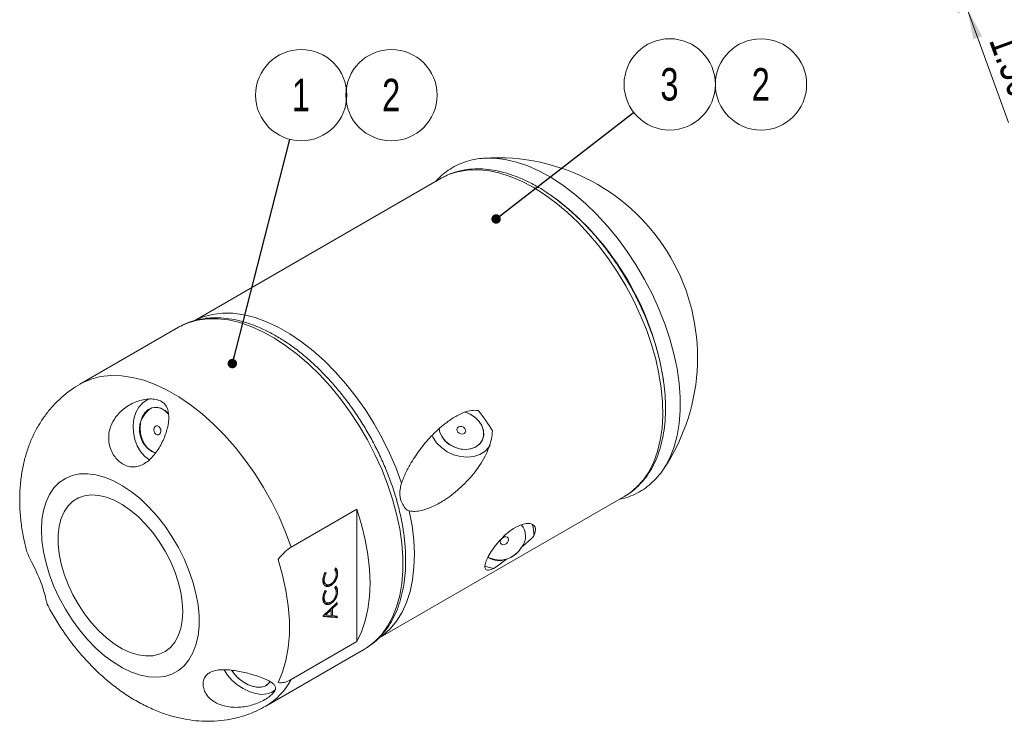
# Model space of a CAD drawing. Header units: millimetres. Extents: x 15 to 589, y 5 to 415.
# Tile 6 of 15: x 307 to 413, y 78 to 153. Entities that reach past the tile are written whole.
import ezdxf

# ---------------------------------------------------------------- set-up
doc = ezdxf.new("R2010")
doc.units = ezdxf.units.MM
doc.styles.add('SLDTEXTSTYLE0', font='TXT', dxfattribs={"width": 0.75})
doc.dimstyles.new('SLDDIMSTYLE1', dxfattribs={"dimtxt": 3.5, "dimasz": 3.302, "dimexe": 0, "dimexo": 0.0625, "dimgap": 0.875, "dimtad": 1, "dimdec": 4, "dimlfac": 0.5, "dimzin": 12, "dimdsep": 46, "dimtxsty": 'SLDTEXTSTYLE0', "dimsah": 1, "dimcen": 0.09, "dimazin": 3, "dimtfac": 1, "dimtofl": 0, "dimtmove": 0, "dimatfit": 3, "dimfxl": 0, "dimfrac": 2, "dimtolj": 1, "dimtzin": 12, "dimarcsym": 0})
doc.dimstyles.new('SLDDIMSTYLE12', dxfattribs={"dimtxt": 0.18, "dimasz": 1.016, "dimexe": 0, "dimexo": 0.0625, "dimgap": 0, "dimtad": 0, "dimtih": 1, "dimtoh": 1, "dimdec": 0, "dimrnd": 1e-09, "dimzin": 0, "dimdsep": 46, "dimtxsty": 'Standard', "dimblk1": 'DOT', "dimblk2": 'DOT', "dimsah": 1, "dimcen": 0.09, "dimadec": 0, "dimazin": 0, "dimtfac": 1.016, "dimtdec": 0, "dimtofl": 0, "dimtmove": 0, "dimatfit": 3, "dimldrblk": 'DOT', "dimfxl": 0, "dimfrac": 2, "dimtolj": 1, "dimtzin": 0, "dimarcsym": 0})
doc.dimstyles.new('SLDDIMSTYLE19', dxfattribs={"dimtxt": 3.5, "dimasz": 3.302, "dimexe": 0, "dimexo": 0.0625, "dimgap": 0.875, "dimtad": 1, "dimlfac": 0.5, "dimrnd": 1e-09, "dimzin": 4, "dimdsep": 46, "dimtxsty": 'SLDTEXTSTYLE0', "dimsah": 1, "dimcen": 0.09, "dimadec": 0, "dimazin": 1, "dimtfac": 1, "dimtmove": 0, "dimatfit": 0, "dimfxl": 0, "dimfrac": 2, "dimtolj": 1, "dimtzin": 12, "dimarcsym": 0})

# ---------------------------------------------------------------- blocks, each defined once
blk = doc.blocks.new('_D_59')
at = {"color": 7, "linetype": 'Continuous', "lineweight": 0}
for p, q in [((407.52, 157.38), (405.35, 163.35)), ((423.25, 163.11), (406.58, 157.04)), ((430.86, 162.68), (407.61, 154.22)), ((408.55, 154.56), (407.52, 157.38)), ((408.55, 154.56), (413, 142.32))]:
    blk.add_line(p, q, dxfattribs=at)
for points in [[(407.52, 157.38), (406.87, 160.66), (405.91, 160.31)], [(408.55, 154.56), (409.2, 151.29), (410.15, 151.63)]]:
    blk.add_solid(points, dxfattribs=at)
at = {"color": 7, "linetype": 'Continuous', "lineweight": 0, "insert": (414.15, 152.37), "char_height": 3.5, "attachment_point": 1, "rotation": 290, "style": 'SLDTEXTSTYLE0'}
blk.add_mtext('1.50', dxfattribs=at)
blk = doc.blocks.new('_D_61')
at = {"color": 7, "linetype": 'Continuous', "lineweight": 0}
for p, q in [((467.37, 199.14), (484.15, 199.14)), ((431.8, 163.03), (441.06, 137.59))]:
    blk.add_line(p, q, dxfattribs=at)
blk.add_arc((418.65, 199.14), 64.5, 290, 0, dxfattribs=at)
for points in [[(483.15, 199.14), (482.56, 195.85), (483.58, 195.83)], [(440.71, 138.53), (443.97, 139.26), (443.6, 140.21)]]:
    blk.add_solid(points, dxfattribs=at)
at = {"color": 7, "linetype": 'Continuous', "lineweight": 0, "insert": (473.29, 174.12), "char_height": 3.5, "attachment_point": 1, "rotation": 68.7486, "style": 'SLDTEXTSTYLE0'}
blk.add_mtext('70°', dxfattribs=at)
blk = doc.blocks.new('SW_NOTE_14')
at = {"color": 0, "linetype": 'Continuous', "lineweight": 0}
blk.add_circle((3.88, 3.01), 4.91, dxfattribs=at)
at = {"color": 0, "linetype": 'Continuous', "lineweight": 0, "insert": (3.85, 4.77), "char_height": 3.5, "attachment_point": 2, "style": 'SLDTEXTSTYLE0'}
blk.add_mtext('3', dxfattribs=at)
blk = doc.blocks.new('_DOT')
at = {"color": 0, "linetype": 'ByBlock', "lineweight": -2}
blk.add_line((-0.5, 0), (-1, 0), dxfattribs=at)
at = {"color": 0, "linetype": 'ByBlock', "const_width": 0.5}
blk.add_lwpolyline([(-0.25, 0, 1), (0.25, 0, 1)], format="xyb", close=True, dxfattribs=at)
blk = doc.blocks.new('SW_NOTE_15')
at = {"color": 0, "linetype": 'Continuous', "lineweight": 0}
blk.add_circle((1.22, 4.76), 4.91, dxfattribs=at)
at = {"color": 0, "linetype": 'Continuous', "lineweight": 0, "insert": (1.19, 6.52), "char_height": 3.5, "attachment_point": 2, "style": 'SLDTEXTSTYLE0'}
blk.add_mtext('1', dxfattribs=at)
blk = doc.blocks.new('SW_NOTE_16')
at = {"color": 0, "linetype": 'Continuous', "lineweight": 0}
blk.add_circle((1.29, 2.75), 4.91, dxfattribs=at)
at = {"color": 0, "linetype": 'Continuous', "lineweight": 0, "insert": (1.26, 4.51), "char_height": 3.5, "attachment_point": 2, "style": 'SLDTEXTSTYLE0'}
blk.add_mtext('2', dxfattribs=at)
blk = doc.blocks.new('SW_NOTE_17')
at = {"color": 0, "linetype": 'Continuous', "lineweight": 0}
blk.add_circle((1.29, 2.75), 4.91, dxfattribs=at)
at = {"color": 0, "linetype": 'Continuous', "lineweight": 0, "insert": (1.26, 4.51), "char_height": 3.5, "attachment_point": 2, "style": 'SLDTEXTSTYLE0'}
blk.add_mtext('2', dxfattribs=at)

msp = doc.modelspace()

# ---------------------------------------------------------------- linework, layer by layer
at = {"color": 7, "linetype": 'Continuous', "lineweight": 15}
for p, q in [((356.8911663, 138.510497), (356.5679026, 138.4948407)), ((351.9454832, 136.3393982), (325.4308969, 121.0328533)), ((352.1571105, 136.4564412), (351.9454832, 136.3393982)), ((323.6776453, 120.30939), (313.0710438, 114.1863293)), ((320.7955427, 106.9418428), (321.2288858, 106.7652747)), ((345.1572301, 86.8111886), (371.6938777, 102.1304692)), ((342.8692193, 100.7181576), (335.7981523, 96.6361175)), ((342.8692193, 100.7181576), (342.8692193, 86.4812824)), ((340.4792592, 94.2424169), (340.5976892, 94.4066888)), ((339.45267, 93.9229494), (339.5773964, 93.8910856)), ((340.6448555, 93.9040605), (340.7862766, 93.8224198)), ((339.2057119, 93.2079412), (339.347133, 93.1263005)), ((339.4069585, 92.7267284), (339.5837355, 92.6246772)), ((339.9318797, 92.6123697), (340.0733008, 92.530729)), ((340.4792592, 92.2924895), (340.5976892, 92.4567615)), ((340.4889484, 93.2324027), (340.6303695, 93.1507621)), ((339.2057119, 91.2580139), (339.347133, 91.1763732)), ((339.45267, 91.9730221), (339.5773964, 91.9411582)), ((340.4889484, 91.2824753), (340.6303695, 91.2008346)), ((340.6448555, 91.9541331), (340.7862766, 91.8724924)), ((339.2511903, 89.2399576), (340.7478993, 90.6877212)), ((339.4069585, 90.776801), (339.5837355, 90.6747497)), ((339.9318797, 90.6624422), (340.0733008, 90.5808016)), ((340.1075754, 90.0683367), (340.1075754, 89.9163408)), ((340.1436452, 90.1032267), (340.2489965, 90.0424086)), ((340.7478993, 90.5253426), (340.2489965, 90.0424086)), ((340.6427719, 90.5860314), (340.7478993, 90.5253426)), ((340.7478993, 90.6877212), (340.7478993, 90.5253426)), ((339.2511903, 89.2001421), (339.2511903, 89.2399576)), ((340.7478993, 89.0590886), (339.2511903, 89.2001421)), ((340.6064782, 89.1407293), (339.2780359, 89.2659248)), ((339.4266674, 89.4096962), (339.5321227, 89.3488181)), ((340.1146765, 89.9122414), (339.5321227, 89.3488181)), ((339.5321227, 89.3488181), (340.1146765, 89.2942335)), ((340.0091698, 89.9731491), (340.1146765, 89.9122414)), ((340.1146765, 89.2942335), (340.1146765, 89.9122414)), ((340.1146771, 89.3592979), (340.2489965, 89.281757)), ((340.2489965, 90.0424086), (340.2489965, 89.281757)), ((340.2489965, 89.281757), (340.7478993, 89.2349698)), ((340.6064782, 89.2482321), (340.6064782, 89.1407293)), ((340.6064782, 89.1407293), (340.7478993, 89.0590886)), ((340.7478993, 89.2349698), (340.7478993, 89.0590886)), ((335.7981523, 82.3992423), (342.8692193, 86.4812824)), ((333.0694178, 79.5443758), (343.6760193, 85.6674365)), ((343.7895386, 85.734474), (343.6760193, 85.6674365))]:
    msp.add_line(p, q, dxfattribs=at)
at = {"color": 1, "linetype": 'Continuous', "lineweight": 15, "flags": 128}
for points in [[(376.1084434, 105.4283119), (376.5805513, 106.329228), (377.0123023, 107.4408797), (377.3382081, 108.6523729), (377.5557174, 109.9542263), (377.6631273, 111.3362517), (377.6595975, 112.7876325), (377.5451557, 114.2970097), (377.3206987, 115.8525696), (376.9879809, 117.4421393), (376.5496063, 119.053278), (376.0090084, 120.6733752), (375.3704165, 122.2897522), (374.6388275, 123.889759), (373.8199689, 125.4608727), (372.9202483, 126.9907978), (371.9467075, 128.4675596), (370.9069658, 129.8796021), (369.8091602, 131.2158734), (368.6618832, 132.4659137), (367.4741135, 133.6199418), (366.255147, 134.6689259), (365.0145237, 135.6046544), (363.7619531, 136.4198051), (362.5072384, 137.1079993), (361.2601995, 137.6638494), (360.0305958, 138.0830067), (358.8280514, 138.3621891), (357.6619769, 138.4992126), (356.8911663, 138.510497)], [(361.8196805, 135.3616155), (360.5854206, 136.0110308), (359.3608205, 136.5291514), (358.1554644, 136.9119213), (356.9787857, 137.1563449), (355.8399936, 137.2605097), (354.7480004, 137.2235993), (353.7113525, 137.0459043), (352.738164, 136.7288129), (352.1571105, 136.4564412)], [(371.6938777, 102.1304692), (372.2254852, 102.4723342), (373.0079368, 103.1247186), (373.7028251, 103.9031876), (374.3047123, 104.801648), (374.8088874, 105.8130684), (375.2114043, 106.929533), (375.5091125, 108.1423042), (375.6996821, 109.4418906), (375.7816222, 110.8181205), (375.75429, 112.2602241), (375.6179028, 113.7569129), (375.3735235, 115.2964758), (375.0230685, 116.8668619), (374.5692786, 118.4557818), (374.0157061, 120.0507993), (373.3666829, 121.6394313), (372.6272888, 123.2092455), (371.8033107, 124.7479546), (370.9011969, 126.2435172), (369.9280084, 127.6842281), (368.8913606, 129.0588113), (367.7993673, 130.3565102), (366.6605753, 131.5671667), (365.4838965, 132.6813075), (364.2785405, 133.6902121), (363.0539404, 134.5859846), (361.8196805, 135.3616155)], [(323.9061148, 120.4353901), (324.7202813, 120.7971252), (325.7225985, 121.0831331), (326.787168, 121.2275244), (327.9056584, 121.2291715), (329.0693164, 121.0880586), (330.2690344, 120.8052911), (331.495423, 120.3830833), (332.7388841, 119.8247389), (333.9896859, 119.1346271), (335.2380392, 118.3181483), (336.474174, 117.3816938), (337.6884158, 116.3325931), (338.8712611, 115.1790564), (340.0134536, 113.930111), (341.1060533, 112.5955308), (342.1405089, 111.1857643), (343.1087247, 109.7118408), (344.0031237, 108.1852974), (344.8167053, 106.6180818), (345.5431023, 105.0224585), (346.17663, 103.4109161), (346.7123283, 101.7960682), (347.1460076, 100.1905509), (347.4742722, 98.6069306), (347.6945527, 97.0576021), (347.8051263, 95.5546894), (347.8051263, 94.1099561), (347.6945527, 92.7347089), (347.4742722, 91.4397108), (347.1460076, 90.2350969), (346.7123283, 89.1302949), (346.17663, 88.1339512), (345.5431023, 87.2538643), (344.8167053, 86.4969211), (344.0031237, 85.8690469), (343.7895386, 85.734474)], [(347.675642, 103.5316137), (347.0794959, 105.1555848), (346.3859998, 106.768587), (345.6007849, 108.3575222), (344.7302273, 109.9094882), (343.7813963, 111.4118822), (342.7619971, 112.8525048), (341.6803074, 114.219657), (340.5451104, 115.5022373), (339.3656249, 116.6898302), (338.1514282, 117.7727941), (336.9123803, 118.7423328), (335.6585426, 119.5905727), (334.4000967, 120.3106292), (333.1472614, 120.8966515), (331.9102103, 121.3438848), (330.6989889, 121.6486924), (329.5234323, 121.8086044), (328.3930861, 121.8223186), (327.3171297, 121.6897253), (326.3043001, 121.4119001), (325.7436542, 121.1825629)], [(313.0717577, 114.1867423), (313.3126256, 114.3192117), (314.2675408, 114.7285828), (315.2930494, 114.9947), (316.3809267, 115.1154289), (317.5224491, 115.0898012), (318.7084614, 114.9180221), (319.9294533, 114.6014706), (321.1756324, 114.1426849), (322.4370053, 113.5453429), (323.7034564, 112.8142363), (324.9648293, 111.9552281), (326.2110084, 110.975206), (327.4320003, 109.8820302), (328.6180126, 108.6844687), (329.759535, 107.3921228), (330.8474123, 106.0153574), (331.8729208, 104.5652132), (332.8278361, 103.0533205), (333.7044997, 101.4918036), (334.4958832, 99.8931848), (335.1956381, 98.2702843), (335.7981523, 96.6361175)], [(345.0836134, 86.7703478), (345.6817523, 87.178901), (346.4582342, 87.8742674), (347.1424106, 88.6989943), (347.7287259, 89.646386), (348.2124203, 90.7087486), (348.5895635, 91.8774562), (348.8570959, 93.1430166), (349.0128416, 94.4951556), (349.055539, 95.9228914), (348.9848403, 97.414631), (348.8013185, 98.9582616), (348.5064657, 100.5412473)]]:
    msp.add_lwpolyline(points, dxfattribs=at)
at = {"color": 7, "linetype": 'Continuous', "lineweight": 15, "flags": 128}
for points in [[(323.6776453, 120.30939), (323.7880615, 120.3717404), (323.9061148, 120.4353901)], [(320.6390539, 112.6193475), (320.3127089, 112.4960955), (319.8267493, 112.1729671), (319.4143602, 111.7112517), (319.0948247, 111.1325409), (318.8830842, 110.4638936), (318.7890387, 109.7365732), (318.8170863, 108.9845905), (318.9659151, 108.2431065), (319.2285663, 107.5467916), (319.5927587, 106.9282061), (320.0414627, 106.4162741), (320.5536978, 106.0349316)], [(322.5681093, 110.996346), (322.2215588, 111.3306178), (321.7784389, 111.5864254), (321.31155, 111.6928584), (320.8502286, 111.6432291), (320.4234606, 111.4406555), (320.0580624, 111.0978674), (319.7769925, 110.6364013), (319.597912, 110.0852547), (319.5320727, 109.4790568), (319.583612, 108.8558977), (319.7492915, 108.2549336), (320.0187008, 107.7139249), (320.3749117, 107.266864), (320.7955427, 106.9418428), (320.7955427, 106.9418428)], [(351.7068715, 109.3881882), (351.7698639, 109.081286), (351.9926949, 108.5710526), (352.3484901, 108.1020453), (352.8148904, 107.7037303), (353.3625946, 107.4011392), (353.9571859, 107.2132833), (354.5613056, 107.151966), (355.1369921, 107.22104), (355.648074, 107.4161656), (356.0624394, 107.7250817), (356.3540508, 108.1283789), (356.5045849, 108.6007161), (356.5045849, 109.1124141), (356.3540508, 109.631322), (356.0624394, 110.1248353), (355.648074, 110.5619428), (355.1369921, 110.9151809), (354.5613056, 111.1623541), (354.4595744, 111.1925978)], [(351.7085666, 109.3745467), (351.7986937, 108.9899304), (352.0461819, 108.4846733), (352.4232737, 108.0260693), (352.9062733, 107.6429336), (353.464833, 107.3593395), (354.0638569, 107.1931082), (354.6657047, 107.154682), (355.232564, 107.2464784), (355.7288089, 107.4627262), (356.1232665, 107.7898405), (356.3911493, 108.2072657), (356.5156234, 108.6887745), (356.4888667, 109.204111), (356.3125665, 109.7208966), (355.9977927, 110.2066565), (355.5643282, 110.6308721), (355.0394116, 110.9668869), (354.4652398, 111.191012)], [(321.2811458, 109.693213), (321.4257523, 109.699887), (321.5664616, 109.6318446), (321.6818522, 109.4994474), (321.7543565, 109.3228502), (321.7729373, 109.1289392), (321.7347651, 108.9472355), (321.6456513, 108.8054009), (321.5191629, 108.7250291), (321.3745565, 108.7183566), (321.2338475, 108.7863977), (321.1184569, 108.9187949), (321.0459522, 109.0953919), (321.0273718, 109.2893031), (321.065544, 109.4710083), (321.1546578, 109.6128429), (321.2811458, 109.693213)], [(353.6467908, 109.1797089), (353.6281296, 109.3411118), (353.6826466, 109.4851646), (353.802046, 109.5899389), (353.9681467, 109.6394811), (354.155664, 109.6262511), (354.3360485, 109.5522618), (354.4818358, 109.4287762), (354.5708368, 109.2745961), (354.5894979, 109.1131933), (354.5349803, 108.9691409), (354.4155809, 108.864367), (354.2494802, 108.8148243), (354.0619636, 108.8280543), (353.8815791, 108.9020436), (353.7357892, 109.0255277), (353.6467908, 109.1797089)], [(357.215913, 107.6201824), (357.075327, 107.3975694), (356.6497189, 106.9489369), (356.1014964, 106.6102388), (355.4571185, 106.3978196), (354.7476797, 106.32193), (354.0074118, 106.386231), (353.2720368, 106.5876207), (352.5770393, 106.9163791), (351.95596, 107.356646), (351.4387635, 107.8871718), (351.0504126, 108.4823597), (350.9442117, 108.7112031)], [(375.8720298, 105.0554888), (376.0463321, 105.3261189), (376.1084434, 105.4283119)], [(308.9280949, 98.4981687), (308.983404, 99.583183), (309.1486111, 100.5901937), (309.421562, 101.5060727), (309.7986979, 102.3188806), (310.2751035, 103.0180207), (310.8445667, 103.5943792), (311.4996651, 104.0404415), (312.2318572, 104.3503935), (313.0315986, 104.5201934), (313.8884632, 104.5476288), (314.7912801, 104.4323415), (315.7282803, 104.1758344), (316.6872483, 103.7814513), (317.6556824, 103.2543332), (318.6209578, 102.6013531), (319.5704904, 101.8310228), (320.4919016, 100.9533856), (321.3731797, 99.9798814), (322.2028358, 98.9232014), (322.9700537, 97.7971227), (323.664832, 96.6163241), (324.2781134, 95.3961995), (324.8019019, 94.1526549), (325.2293697, 92.901902), (325.5549443, 91.6602463), (325.7743805, 90.4438749), (325.8848191, 89.2686443), (325.8848191, 88.149876), (325.7743805, 87.102155), (325.5549443, 86.1391393), (325.2293697, 85.2733839), (324.8019019, 84.5161749), (324.2781134, 83.8773837), (323.664832, 83.3653388), (322.9700537, 82.986714), (322.2028358, 82.7464462), (321.3731797, 82.6476667), (320.4919016, 82.6916647), (319.5704904, 82.8778662), (318.6209578, 83.2038429), (317.6556824, 83.665346), (316.6872483, 84.2563582), (315.7282803, 84.969176), (314.7912801, 85.7945063), (313.8884632, 86.7215892), (313.0315986, 87.7383394), (312.2318572, 88.831501), (311.4996651, 89.9868241), (310.8445667, 91.1892469), (310.2751035, 92.4230935), (309.7986979, 93.6722799), (309.421562, 94.9205196), (309.1486111, 96.151541), (308.983404, 97.3492957), (308.9280949, 98.4981687)], [(324.1308905, 89.7217816), (324.07574, 90.74558), (323.9111935, 91.8162434), (323.6399528, 92.9161916), (323.2664725, 94.027363), (322.7968838, 95.1315132), (322.2388984, 96.2105109), (321.6016779, 97.2466394), (320.8956859, 98.2228854), (320.1325143, 99.1232195), (319.3246944, 99.9328582), (318.4854909, 100.6385068), (317.6286832, 101.2285778), (316.7683402, 101.6933844), (315.9185888, 102.0252923), (315.0933816, 102.2188535), (314.3062688, 102.2708877), (313.5701744, 102.1805424), (312.8971854, 101.9492996), (312.2983521, 101.5809576), (311.7835076, 101.0815633), (311.3611047, 100.4593178), (311.0380807, 99.7244376), (310.8197383, 98.88899), (310.7096639, 97.9666923), (310.7096639, 96.9726892), (310.8197383, 95.9233024), (311.0380807, 94.835762), (311.3611047, 93.7279262), (311.7835076, 92.6179847), (312.2983521, 91.5241636), (312.8971854, 90.4644233), (313.5701744, 89.456164), (314.3062688, 88.5159422), (315.0933816, 87.6591953), (315.9185888, 86.8999926), (316.7683402, 86.2507983), (317.6286832, 85.722274), (318.4854909, 85.323096), (319.3246944, 85.0598208), (320.1325143, 84.9367705), (320.8956859, 84.9559654), (321.6016779, 85.1170905), (322.2388984, 85.4174998), (322.7968838, 85.8522613), (323.2664725, 86.4142359), (323.6399528, 87.0941961), (323.9111935, 87.8809765), (324.07574, 88.7616585), (324.1308905, 89.7217816)], [(342.8692193, 86.4812824), (343.3727807, 87.5435415), (343.7687503, 88.7147938), (344.053908, 89.9855158), (344.2259356, 91.3453741), (344.2834331, 92.7833117), (344.2259356, 94.2876345), (344.053908, 95.8461117), (343.7687503, 97.4460698), (343.3727807, 99.0744989), (342.8692193, 100.7181576)], [(361.9132465, 98.1880367), (361.8386215, 98.7842041), (361.736995, 99.0799591)], [(358.3249086, 97.0607155), (358.2880564, 97.2065952), (358.3201842, 97.371891), (358.4164028, 97.5314392), (358.562065, 97.6609484), (358.7349922, 97.7407039), (358.9088624, 97.7585622), (359.0571995, 97.7118055), (359.1574247, 97.6075511), (359.1942782, 97.4616711), (359.1621505, 97.2963752), (359.0659318, 97.1368267), (358.9202697, 97.0073179), (358.7473412, 96.9275628), (358.5734749, 96.9097056), (358.4251364, 96.9564631), (358.3249086, 97.0607155)], [(360.1860937, 96.0988971), (359.7478797, 95.7335473), (359.412641, 95.516462)], [(334.3839385, 82.0725288), (334.8672391, 83.2046783), (335.2335097, 84.4506064), (335.479509, 85.7992746), (335.6030546, 87.238738), (335.6030546, 88.7562439), (335.479509, 90.3383499), (335.2335097, 91.9710429), (334.8672391, 93.639858), (334.3839385, 95.3300145)], [(356.6717972, 94.6110745), (356.995028, 94.4781611), (357.6071504, 94.359839)], [(328.5931417, 83.4348438), (328.9473523, 82.8748828), (329.4229282, 82.3288277), (329.9900397, 81.8368697), (330.6221683, 81.4220103), (331.2897576, 81.1036495), (331.9615909, 80.8966739), (332.6062543, 80.8107597), (333.1936032, 80.8499258), (333.6961754, 81.0123394), (334.0904704, 81.2904075), (334.1255975, 81.3266984)], [(329.4103809, 83.4101859), (329.5717684, 83.147962), (329.9513532, 82.690486), (330.420737, 82.2829796), (330.9504287, 81.9510479), (331.5071448, 81.7155471), (332.0559053, 81.5912747), (332.5622286, 81.5860393), (332.9943016, 81.7001693), (333.3249753, 81.9264941), (333.497564, 82.1693313)], [(329.4230925, 83.3870271), (329.7026397, 82.9714385), (330.1192132, 82.5295536), (330.6150396, 82.1477496), (331.1589644, 81.850018), (331.7168112, 81.6550643), (332.2535276, 81.5751399), (332.7353899, 81.615266), (333.1321218, 81.7729211), (333.4187938, 82.0382004), (333.4963216, 82.1668367)]]:
    msp.add_lwpolyline(points, dxfattribs=at)
at = {"color": 7, "linetype": 'Continuous', "lineweight": 15}
for centre, radius, start, end in [((358.0249264, 117.0442688), 21.5, 326.108799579, 93.885823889), ((322.1777203, 109.297813), 2.7057721, 120.483416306, 249.219497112), ((321.2059831, 109.9719104), 1.7054543, 36.312109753, 103.594709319), ((359.181724, 97.827479), 1.8343894, 320.180911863, 42.031891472), ((359.1695065, 98.1924339), 2.7437435, 351.381606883, 359.908177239), ((358.249762, 97.9109013), 2.6575633, 241.413100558, 331.744488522), ((358.158534, 97.2043435), 2.01094, 234.359284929, 293.961096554)]:
    msp.add_arc(centre, radius, start, end, dxfattribs=at)
at = {"color": 1, "linetype": 'Continuous', "lineweight": 15}
for centre, radius, start, end in [((345.7118778, 109.9164316), 30.5053596, 8.607180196, 52.53557681), ((329.3529413, 85.8282529), 7.3006068, 300.578176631, 331.985925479)]:
    msp.add_arc(centre, radius, start, end, dxfattribs=at)
at = {"color": 7, "linetype": 'Continuous', "lineweight": 15}
for centre, major_axis, ratio, start_param, end_param in [((337.593527, 105.249473), (21.510351, -6.8037035), 0.6979426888, 0.6654441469, 0.8051102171), ((314.6270831, 91.9912272), (52.1500847, 15.3924501), 0.2854628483, 5.7005408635, 5.754890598), ((314.6270831, 91.9912272), (52.1500847, 15.3924501), 0.2854628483, 5.5919315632, 5.6393845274)]:
    msp.add_ellipse(centre, major_axis=major_axis, ratio=ratio, start_param=start_param, end_param=end_param, dxfattribs=at)
for points, knots in [([(356.9198426, 138.4950325), (356.7228865, 138.4921333), (356.1586835, 138.4838283), (355.2727781, 138.3257171), (354.2738702, 138.0326526), (353.3424004, 137.6097789), (352.4877905, 137.0635239), (351.8247201, 136.527665), (351.4812023, 136.1364527), (351.3653141, 136.0044744)], [0, 0, 0, 0, 0.0901248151, 0.2581726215, 0.4244675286, 0.5892502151, 0.7530959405, 0.9167051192, 1, 1, 1, 1]), ([(362.3196422, 135.4111249), (362.1084356, 135.5297276), (361.4973779, 135.8728659), (360.483611, 136.3511088), (359.28625, 136.8017837), (358.1023189, 137.1237799), (356.9414867, 137.3154064), (355.8139868, 137.3733897), (354.7290236, 137.2993372), (353.7002545, 137.0880704), (352.8473302, 136.809396), (352.3677961, 136.5513437), (352.186394, 136.4537255)], [0, 0, 0, 0, 0.0586117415, 0.1695740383, 0.2805998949, 0.391472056, 0.5019678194, 0.6118076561, 0.7207089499, 0.82847933, 0.9351157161, 1, 1, 1, 1]), ([(371.6224658, 102.0979147), (371.8764639, 102.2496322), (372.4172487, 102.5726525), (373.1540697, 103.2100264), (373.8451298, 103.9710863), (374.4490925, 104.8403116), (374.9647228, 105.8096898), (375.3875658, 106.8751181), (375.7141438, 108.0296176), (375.9413821, 109.2649283), (376.0673736, 110.5715055), (376.0913375, 111.9390832), (376.0135817, 113.3570905), (375.8353301, 114.8149677), (375.558517, 116.3022852), (375.1856634, 117.8087618), (374.7198625, 119.3241421), (374.1646684, 120.8381419), (373.5241945, 122.340543), (372.8030029, 123.8211812), (372.0061136, 125.2700167), (371.1390131, 126.6771884), (370.2075944, 128.0330692), (369.2181004, 129.328343), (368.1770828, 130.5540822), (367.0913392, 131.7018073), (365.967876, 132.7634184), (364.8138614, 133.7315715), (363.6574465, 134.5829854), (362.8218179, 135.1187434), (362.3818735, 135.374892), (362.3196422, 135.4111249)], [0, 0, 0, 0, 0.0304191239, 0.0647650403, 0.099197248, 0.1338656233, 0.1688605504, 0.2042013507, 0.2398470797, 0.2757221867, 0.3117440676, 0.3478420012, 0.3839621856, 0.4200675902, 0.4561446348, 0.4921886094, 0.5282003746, 0.5641840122, 0.6001453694, 0.6360913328, 0.6720292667, 0.7079667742, 0.7439101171, 0.7798660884, 0.8158425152, 0.8518471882, 0.8878874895, 0.9239698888, 0.9600989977, 0.9943558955, 1, 1, 1, 1]), ([(343.7921286, 85.7558149), (343.9189035, 85.8277266), (344.337842, 86.0653653), (344.9723903, 86.593868), (345.6895939, 87.3300301), (346.3181577, 88.1794342), (346.8599681, 89.1290583), (347.3098351, 90.1765256), (347.6644031, 91.3149106), (347.9203682, 92.5365081), (348.0755351, 93.8320618), (348.1288206, 95.1915715), (348.0802344, 96.6045737), (347.9307496, 98.0605695), (347.6820883, 99.5491478), (347.3365928, 101.0600896), (346.8971362, 102.58319), (346.3671165, 104.10824), (345.750432, 105.6250527), (345.0514721, 107.1235018), (344.2750762, 108.5935602), (343.4265432, 110.0253634), (342.5115857, 111.4092424), (341.5362988, 112.735821), (340.5070985, 113.9960827), (339.4306561, 115.181424), (338.3138637, 116.28368), (337.1637999, 117.2951514), (335.9876721, 118.208612), (334.7928127, 119.0173283), (333.5866842, 119.7150276), (332.3770031, 120.2958768), (331.1719235, 120.7545258), (329.9801598, 121.0862565), (328.8109639, 121.287467), (327.6744286, 121.3553757), (326.5798187, 121.2910898), (325.5402088, 121.0901738), (324.6527201, 120.8098027), (324.1433468, 120.5433498), (323.9359666, 120.4348693)], [0, 0, 0, 0, 0.01124024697, 0.03714437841, 0.06308302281, 0.08917402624, 0.11549601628, 0.14207569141, 0.16889229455, 0.19589446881, 0.2230209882, 0.25021656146, 0.27743938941, 0.30465605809, 0.33185381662, 0.35902757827, 0.38617697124, 0.4133043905, 0.44041379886, 0.46751008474, 0.49459855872, 0.52168475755, 0.5487739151, 0.57587030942, 0.60297974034, 0.63010793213, 0.65726046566, 0.68444240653, 0.71165775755, 0.73890852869, 0.76619309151, 0.79350379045, 0.82081873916, 0.84809884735, 0.87529163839, 0.90233056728, 0.92914705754, 0.95569229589, 0.98196108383, 1, 1, 1, 1]), ([(313.076625, 114.1798525), (312.7594231, 113.9892923), (312.075727, 113.5785595), (311.1207149, 112.8102929), (310.2045412, 111.9180766), (309.3869253, 110.9330446), (308.6679579, 109.8656744), (308.050281, 108.7199224), (307.5356815, 107.4997233), (307.1266378, 106.2076427), (306.8260421, 104.8462947), (306.6388206, 103.423783), (306.5869296, 102.3856868), (306.585152, 101.8273572), (306.5849497, 101.7638007)], [0, 0, 0, 0, 0.0754967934, 0.1627255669, 0.2496635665, 0.3367612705, 0.4244840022, 0.5133105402, 0.6037193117, 0.696154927, 0.7909682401, 0.8883307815, 0.9872883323, 1, 1, 1, 1]), ([(316.4878289, 106.9318664), (316.5879926, 106.7200604), (316.7064926, 106.526172), (316.9746544, 106.1725646), (317.1263156, 106.0114926), (317.4465069, 105.7372291), (317.6154833, 105.6225632), (317.970723, 105.4388096), (318.1544746, 105.3715691), (318.5248327, 105.2892428), (318.7152358, 105.2735062), (319.0950303, 105.2956172), (319.2829496, 105.3327007), (319.6588995, 105.4585867), (319.84717, 105.5483707), (320.2089398, 105.7708992), (320.3858508, 105.9051575), (320.7284583, 106.2140174), (320.890062, 106.3845988), (321.1975145, 106.7544535), (321.343907, 106.9551198), (321.7457332, 107.5732529), (321.9729824, 108.019361), (322.2410836, 108.6837317), (322.3194635, 108.9070921), (322.4515558, 109.3495653), (322.5048132, 109.5666038), (322.6256813, 110.2070746), (322.6557921, 110.6237027), (322.565208, 111.3866783), (322.4426873, 111.7438372), (322.0621437, 112.1653497), (321.9055439, 112.2827786), (321.5316423, 112.4643615), (321.3229978, 112.5247293), (320.8730901, 112.5918081), (320.6414812, 112.5974449), (320.170402, 112.564722), (319.9304337, 112.5256085), (319.4634587, 112.4114601), (319.2338778, 112.3362734), (318.7830991, 112.1515472), (318.5614327, 112.0413535), (318.1406765, 111.7927709), (317.9397923, 111.653766), (317.5581892, 111.3447965), (317.3766179, 111.1734628), (317.0484928, 110.8094706), (316.9002653, 110.6157649), (316.6379213, 110.203122), (316.5227518, 109.9813882), (316.338457, 109.523695), (316.2690769, 109.288814), (316.1782702, 108.8065713), (316.1576517, 108.5588752), (316.1679413, 108.0756838), (316.1981053, 107.8368598), (316.3087943, 107.3674016), (316.3876651, 107.1436723), (316.4878289, 106.9318664)], [0, 0, 0, 0, 0.03125, 0.03125, 0.0625, 0.0625, 0.09375, 0.09375, 0.125, 0.125, 0.15625, 0.15625, 0.1875, 0.1875, 0.21875, 0.21875, 0.25, 0.25, 0.28125, 0.28125, 0.3125, 0.3125, 0.375, 0.375, 0.40625, 0.40625, 0.4375, 0.4375, 0.5, 0.5, 0.5625, 0.5625, 0.59375, 0.59375, 0.625, 0.625, 0.65625, 0.65625, 0.6875, 0.6875, 0.71875, 0.71875, 0.75, 0.75, 0.78125, 0.78125, 0.8125, 0.8125, 0.84375, 0.84375, 0.875, 0.875, 0.90625, 0.90625, 0.9375, 0.9375, 0.96875, 0.96875, 1, 1, 1, 1]), ([(355.924178, 111.3572616), (355.6806334, 111.3683751), (355.1922103, 111.3906629), (354.3210685, 111.1394128), (353.3449259, 110.6679769), (352.173181, 109.8276499), (350.9646918, 108.7344237), (349.7578794, 107.3425145), (348.8292627, 105.967584), (348.1148213, 104.7052567), (347.8218735, 103.9223961), (347.675642, 103.5316137)], [0, 0, 0, 0, 0.06470667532, 0.12976774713, 0.24102878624, 0.35257805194, 0.50587899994, 0.65965456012, 0.81282852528, 0.90656915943, 1, 1, 1, 1]), ([(348.5064657, 100.5412473), (348.7180163, 100.5143373), (349.1419239, 100.4604146), (349.9887916, 100.6132287), (351.0266831, 100.9805528), (352.4065086, 101.7535493), (353.9104215, 102.8838766), (355.1874897, 104.2084574), (356.0886035, 105.421981), (356.6495504, 106.3632082), (357.0810948, 107.3245438), (357.3714093, 108.2468212), (357.4227058, 108.8767101), (357.4463088, 109.1665401)], [0, 0, 0, 0, 0.0579970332, 0.1162151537, 0.2260851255, 0.3361834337, 0.4949690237, 0.6536411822, 0.7321458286, 0.8105873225, 0.8770955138, 0.9434481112, 1, 1, 1, 1]), ([(371.1024455, 101.7890429), (371.3614663, 101.8476814), (371.9590954, 101.9829756), (372.8303626, 102.3459875), (373.7135422, 102.8472304), (374.5202602, 103.4674062), (375.2416068, 104.2029269), (375.775809, 104.8716171), (376.0344005, 105.3266343), (376.1142056, 105.4670593)], [0, 0, 0, 0, 0.123754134, 0.2855334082, 0.4461829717, 0.6064207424, 0.7667924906, 0.9280287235, 1, 1, 1, 1]), ([(347.675642, 103.5316137), (347.6290286, 103.3679139), (347.5137539, 102.9630854), (347.4730597, 102.2135371), (347.6494769, 101.4651605), (347.9746618, 100.9186135), (348.2641096, 100.6339095), (348.4313937, 100.5699503), (348.5064657, 100.5412473)], [0, 0, 0, 0, 0.1409213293, 0.3484975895, 0.6302887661, 0.8063454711, 0.913093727, 1, 1, 1, 1]), ([(306.5849497, 101.7638007), (306.5894046, 101.4506081), (306.6012483, 100.617951), (306.7260113, 99.2515466), (306.9497659, 97.7825137), (307.1793812, 96.8408894), (307.280266, 96.427173)], [0, 0, 0, 0, 0.1778088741, 0.4727245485, 0.7683338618, 1, 1, 1, 1]), ([(361.8822686, 97.7812764), (361.9808342, 98.0351706), (362.1778939, 98.5427745), (361.9395827, 99.0549256), (361.3526061, 99.2637687), (360.4816686, 99.0876957), (359.4925501, 98.5406639), (358.5404266, 97.7252602), (357.753184, 96.8160995), (357.185698, 95.9771289), (356.8184499, 95.2720988), (356.6086113, 94.6533467), (356.6467048, 94.2460003), (356.9580747, 94.1253145), (357.399165, 94.2846896), (357.6071504, 94.359839)], [0, 0, 0, 0, 0.08341670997, 0.16677279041, 0.25138234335, 0.33492088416, 0.41568878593, 0.49139397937, 0.55943452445, 0.62005832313, 0.67810325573, 0.74030800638, 0.82928895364, 0.91950536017, 1, 1, 1, 1]), ([(309.5926036, 90.4505699), (309.5789621, 90.4632471), (309.5329085, 90.5060451), (309.4246824, 91.021878), (309.2117226, 91.8566706), (308.8731251, 92.8886193), (308.4032129, 93.9761895), (307.8904922, 95.000024), (307.4554665, 95.8630386), (307.3339232, 96.2444783), (307.2760469, 96.4261116)], [0, 0, 0, 0, 0.0582421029, 0.1966253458, 0.3292525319, 0.4646771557, 0.6024401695, 0.7403593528, 0.8763647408, 1, 1, 1, 1]), ([(335.7981526, 96.6361172), (335.674325, 96.564633), (335.5491793, 96.4814995), (335.3013796, 96.29492), (335.1801873, 96.192732), (334.8241324, 95.8614479), (334.5945963, 95.6043974), (334.3839391, 95.3300138)], [0, 0, 0, 0, 0.25, 0.25, 0.5, 0.5, 1, 1, 1, 1]), ([(340.542766, 94.3305053), (340.5684337, 94.2917363), (340.6398767, 94.1838277), (340.6429112, 94.0133131), (340.6448555, 93.9040605)], [0, 0, 0, 0, 0.3592766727, 1, 1, 1, 1]), ([(340.5976895, 94.4066883), (340.6066868, 94.3952188), (340.6242834, 94.3727871), (340.6482997, 94.3377985), (340.6707396, 94.304099), (340.6903518, 94.2703434), (340.7083677, 94.2377819), (340.7234397, 94.2049734), (340.7368669, 94.173253), (340.7514193, 94.1306618), (340.7655047, 94.0732639), (340.7778124, 93.9978929), (340.7849822, 93.9137058), (340.7858369, 93.8534583), (340.7862772, 93.8224195)], [0, 0, 0, 0, 0.0797660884, 0.1560040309, 0.2281824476, 0.2965365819, 0.3609179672, 0.422048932, 0.479339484, 0.5331580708, 0.6400462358, 0.7532735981, 0.8728891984, 1, 1, 1, 1]), ([(339.2128136, 93.0743795), (339.2134036, 93.1076469), (339.2145628, 93.1730032), (339.2249588, 93.2737007), (339.2420107, 93.3738529), (339.2621442, 93.4574909), (339.2820045, 93.5249157), (339.2989221, 93.5769211), (339.318977, 93.6306328), (339.3408231, 93.6859673), (339.3650978, 93.7428696), (339.3920001, 93.801517), (339.4212072, 93.8617999), (339.4420885, 93.9023826), (339.4526708, 93.9229493)], [0, 0, 0, 0, 0.1264488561, 0.2484184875, 0.3659940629, 0.4811021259, 0.538568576, 0.59826958, 0.6597659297, 0.723178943, 0.7888441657, 0.8565142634, 0.9272838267, 1, 1, 1, 1]), ([(339.5773966, 93.8910851), (339.5590442, 93.8573021), (339.5230448, 93.7910345), (339.4760465, 93.6906452), (339.4362419, 93.5920052), (339.4037384, 93.495067), (339.3782354, 93.3997927), (339.3603805, 93.3065016), (339.3491263, 93.214532), (339.3478028, 93.1559313), (339.3471336, 93.1263003)], [0, 0, 0, 0, 0.1339387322, 0.2627297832, 0.3881958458, 0.511066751, 0.6320772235, 0.7533917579, 0.8753041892, 1, 1, 1, 1]), ([(340.0673051, 92.682375), (340.0813062, 92.6907047), (340.1089558, 92.7071545), (340.1497726, 92.735161), (340.1895036, 92.764339), (340.2278735, 92.7964762), (340.2653412, 92.8300316), (340.3014222, 92.8661973), (340.3364229, 92.904081), (340.37006, 92.9438608), (340.4019991, 92.9856981), (340.4328283, 93.0284889), (340.4611947, 93.073188), (340.4881435, 93.1190316), (340.5133363, 93.1663282), (340.5362635, 93.2151924), (340.5582149, 93.2651883), (340.5773059, 93.3164689), (340.5953011, 93.3685233), (340.6100261, 93.4208714), (340.6230981, 93.4734073), (340.6334659, 93.5260607), (340.6420583, 93.5790378), (340.6474713, 93.6318343), (340.6513184, 93.684994), (340.6517426, 93.7197008), (340.6519572, 93.7372613)], [0, 0, 0, 0, 0.0437620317, 0.086421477, 0.128091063, 0.169031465, 0.2092901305, 0.2495196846, 0.2891132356, 0.3286673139, 0.3681138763, 0.40730593, 0.4463144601, 0.4852026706, 0.5248258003, 0.5647581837, 0.6053152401, 0.6468628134, 0.6889253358, 0.731281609, 0.7740656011, 0.817339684, 0.8616438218, 0.9067180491, 0.9528022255, 1, 1, 1, 1]), ([(340.6519572, 93.7372613), (340.6514406, 93.7637645), (340.6504108, 93.8165897), (340.6420573, 93.8910823), (340.6285877, 93.9612321), (340.6095252, 94.026717), (340.5853076, 94.0879402), (340.5552572, 94.1442715), (340.5204386, 94.1967659), (340.4930823, 94.2270932), (340.4792599, 94.2424167)], [0, 0, 0, 0, 0.1241691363, 0.2474888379, 0.3696796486, 0.4920669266, 0.6159420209, 0.7410748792, 0.8691726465, 1, 1, 1, 1]), ([(340.7862772, 93.8224195), (340.7858767, 93.7930799), (340.7850928, 93.7356607), (340.7772062, 93.6478499), (340.7655832, 93.5618538), (340.7483406, 93.4769005), (340.726609, 93.3932814), (340.6993175, 93.3110086), (340.6681194, 93.2299113), (340.6429378, 93.1771127), (340.63037, 93.1507617)], [0, 0, 0, 0, 0.1406151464, 0.2751911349, 0.4042923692, 0.5288828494, 0.6497219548, 0.7679839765, 0.8842044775, 1, 1, 1, 1]), ([(339.2057119, 93.2079412), (339.2168736, 93.0882807), (339.2374371, 92.8678281), (339.3711404, 92.7714778), (339.4322703, 92.727426)], [0, 0, 0, 0, 0.542794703, 1, 1, 1, 1]), ([(340.0733015, 92.5307288), (340.0585052, 92.5223597), (340.0290812, 92.5057171), (339.985354, 92.4840507), (339.9424168, 92.4650712), (339.9004248, 92.4492585), (339.859258, 92.4357758), (339.8190083, 92.4253421), (339.7796793, 92.4180885), (339.7408712, 92.4127388), (339.7031907, 92.4112762), (339.6662736, 92.4121328), (339.6300691, 92.4154061), (339.5951306, 92.4223903), (339.5608002, 92.4317661), (339.5272097, 92.4436982), (339.4949025, 92.4592934), (339.4631792, 92.4766497), (339.4329931, 92.4969263), (339.4045169, 92.5194871), (339.3781475, 92.5445961), (339.3533773, 92.5714657), (339.3310477, 92.6011255), (339.3104894, 92.6327877), (339.2918953, 92.6667846), (339.2751784, 92.7030013), (339.2603251, 92.7414071), (339.2478681, 92.7823749), (339.2370094, 92.8254168), (339.2280404, 92.8705969), (339.2210654, 92.9180958), (339.2164279, 92.9681257), (339.2132417, 93.0201018), (339.2129568, 93.0562215), (339.2128136, 93.0743795)], [0, 0, 0, 0, 0.0319385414, 0.0635128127, 0.0945832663, 0.1252298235, 0.1554888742, 0.1854821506, 0.2152979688, 0.2451481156, 0.2750753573, 0.3049909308, 0.3349648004, 0.3653037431, 0.3958559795, 0.4269915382, 0.45845652, 0.4904961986, 0.5225576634, 0.5544093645, 0.5858240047, 0.6170043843, 0.6480868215, 0.6787887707, 0.7096691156, 0.7408046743, 0.771791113, 0.8031204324, 0.8347271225, 0.8668857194, 0.8992009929, 0.9321771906, 0.9659043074, 1, 1, 1, 1]), ([(339.9318797, 92.6123697), (339.7988584, 92.5502796), (339.56956, 92.4432505), (339.4084723, 92.5358569), (339.3408353, 92.5747403)], [0, 0, 0, 0, 0.5801228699, 1, 1, 1, 1]), ([(339.3471336, 93.1263003), (339.3474244, 93.1072998), (339.3480018, 93.0695719), (339.3525489, 93.0156145), (339.360403, 92.9646597), (339.3712416, 92.9163397), (339.3850383, 92.8706413), (339.4018022, 92.8275021), (339.422004, 92.7875456), (339.4450726, 92.7505482), (339.470412, 92.7163664), (339.4982281, 92.686224), (339.5281141, 92.6598308), (339.5600629, 92.6374279), (339.5945369, 92.6195448), (339.6306676, 92.6049208), (339.6693504, 92.5950895), (339.7096241, 92.5886054), (339.7513628, 92.5861462), (339.7941611, 92.5879047), (339.8377249, 92.5935982), (339.8821122, 92.6033173), (339.9272761, 92.6168605), (339.973234, 92.6343224), (340.0200405, 92.6561029), (340.0515049, 92.6735924), (340.0673051, 92.682375)], [0, 0, 0, 0, 0.0432844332, 0.0859468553, 0.1281948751, 0.1701759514, 0.2123153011, 0.2545343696, 0.2971139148, 0.3401338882, 0.3830439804, 0.4255556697, 0.4671147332, 0.5086304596, 0.5497384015, 0.5909849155, 0.6322215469, 0.6739396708, 0.7155828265, 0.7563947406, 0.7969067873, 0.8373004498, 0.8775053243, 0.9179536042, 0.9587996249, 1, 1, 1, 1]), ([(340.63037, 93.1507617), (340.6215696, 93.133584), (340.6041273, 93.0995379), (340.576528, 93.0496032), (340.5477209, 93.0013746), (340.5175825, 92.9548825), (340.4865999, 92.909931), (340.4542755, 92.8670899), (340.421152, 92.8255716), (340.3869322, 92.7858586), (340.3514382, 92.7479303), (340.3150124, 92.7117234), (340.2773834, 92.6770987), (340.238598, 92.6444478), (340.1987976, 92.6130808), (340.1578577, 92.5836117), (340.1159246, 92.5558455), (340.0875983, 92.5391535), (340.0733015, 92.5307288)], [0, 0, 0, 0, 0.0644633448, 0.1277654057, 0.190059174, 0.2515628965, 0.3127847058, 0.3730002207, 0.4329333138, 0.4935891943, 0.5535093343, 0.614586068, 0.6759779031, 0.7383499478, 0.8019961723, 0.8665420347, 0.9326411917, 1, 1, 1, 1]), ([(340.6519572, 91.7873339), (340.6514406, 91.8138371), (340.6504108, 91.8666623), (340.6420573, 91.9411549), (340.6285877, 92.0113047), (340.6095252, 92.0767896), (340.5853076, 92.1380128), (340.5552572, 92.1943441), (340.5204386, 92.2468385), (340.4930823, 92.2771658), (340.4792599, 92.2924893)], [0, 0, 0, 0, 0.1241691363, 0.2474888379, 0.3696796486, 0.4920669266, 0.6159420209, 0.7410748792, 0.8691726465, 1, 1, 1, 1]), ([(340.542766, 92.380578), (340.5684337, 92.341809), (340.6398767, 92.2339003), (340.6429112, 92.0633857), (340.6448555, 91.9541331)], [0, 0, 0, 0, 0.3592767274, 1, 1, 1, 1]), ([(340.5976895, 92.456761), (340.6066868, 92.4452915), (340.6242834, 92.4228598), (340.6482997, 92.3878711), (340.6707396, 92.3541716), (340.6903518, 92.320416), (340.7083677, 92.2878545), (340.7234397, 92.255046), (340.7368669, 92.2233256), (340.7514193, 92.1807344), (340.7655047, 92.1233365), (340.7778124, 92.0479655), (340.7849822, 91.9637784), (340.7858369, 91.903531), (340.7862772, 91.8724921)], [0, 0, 0, 0, 0.0797660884, 0.1560040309, 0.2281824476, 0.2965365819, 0.3609179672, 0.422048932, 0.479339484, 0.5331580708, 0.6400462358, 0.7532735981, 0.8728891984, 1, 1, 1, 1]), ([(339.2057119, 91.2580139), (339.2168736, 91.1383533), (339.2374371, 90.9179007), (339.3711404, 90.8215505), (339.4322703, 90.7774987)], [0, 0, 0, 0, 0.5427948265, 1, 1, 1, 1]), ([(339.2128136, 91.1244521), (339.2134036, 91.1577195), (339.2145628, 91.2230759), (339.2249588, 91.3237734), (339.2420107, 91.4239255), (339.2621442, 91.5075636), (339.2820045, 91.5749883), (339.2989221, 91.6269937), (339.318977, 91.6807054), (339.3408231, 91.7360399), (339.3650978, 91.7929422), (339.3920001, 91.8515896), (339.4212072, 91.9118725), (339.4420885, 91.9524553), (339.4526708, 91.9730219)], [0, 0, 0, 0, 0.1264488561, 0.2484184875, 0.3659940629, 0.4811021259, 0.538568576, 0.59826958, 0.6597659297, 0.723178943, 0.7888441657, 0.8565142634, 0.9272838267, 1, 1, 1, 1]), ([(340.0733015, 90.5808014), (340.0585052, 90.5724324), (340.0290812, 90.5557898), (339.985354, 90.5341233), (339.9424168, 90.5151439), (339.9004248, 90.4993311), (339.859258, 90.4858484), (339.8190083, 90.4754147), (339.7796793, 90.4681611), (339.7408712, 90.4628114), (339.7031907, 90.4613488), (339.6662736, 90.4622054), (339.6300691, 90.4654787), (339.5951306, 90.4724629), (339.5608002, 90.4818387), (339.5272097, 90.4937709), (339.4949025, 90.509366), (339.4631792, 90.5267224), (339.4329931, 90.546999), (339.4045169, 90.5695597), (339.3781475, 90.5946687), (339.3533773, 90.6215384), (339.3310477, 90.6511982), (339.3104894, 90.6828603), (339.2918953, 90.7168572), (339.2751784, 90.753074), (339.2603251, 90.7914798), (339.2478681, 90.8324475), (339.2370094, 90.8754894), (339.2280404, 90.9206696), (339.2210654, 90.9681685), (339.2164279, 91.0181983), (339.2132417, 91.0701744), (339.2129568, 91.1062941), (339.2128136, 91.1244521)], [0, 0, 0, 0, 0.0319385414, 0.0635128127, 0.0945832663, 0.1252298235, 0.1554888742, 0.1854821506, 0.2152979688, 0.2451481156, 0.2750753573, 0.3049909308, 0.3349648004, 0.3653037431, 0.3958559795, 0.4269915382, 0.45845652, 0.4904961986, 0.5225576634, 0.5544093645, 0.5858240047, 0.6170043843, 0.6480868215, 0.6787887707, 0.7096691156, 0.7408046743, 0.771791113, 0.8031204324, 0.8347271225, 0.8668857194, 0.8992009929, 0.9321771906, 0.9659043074, 1, 1, 1, 1]), ([(339.5773966, 91.9411577), (339.5590442, 91.9073747), (339.5230448, 91.8411071), (339.4760465, 91.7407178), (339.4362419, 91.6420778), (339.4037384, 91.5451396), (339.3782354, 91.4498653), (339.3603805, 91.3565742), (339.3491263, 91.2646047), (339.3478028, 91.206004), (339.3471336, 91.1763729)], [0, 0, 0, 0, 0.1339387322, 0.2627297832, 0.3881958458, 0.511066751, 0.6320772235, 0.7533917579, 0.8753041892, 1, 1, 1, 1]), ([(339.3471336, 91.1763729), (339.3474244, 91.1573725), (339.3480018, 91.1196446), (339.3525489, 91.0656871), (339.360403, 91.0147323), (339.3712416, 90.9664123), (339.3850383, 90.9207139), (339.4018022, 90.8775747), (339.422004, 90.8376182), (339.4450726, 90.8006209), (339.470412, 90.7664391), (339.4982281, 90.7362966), (339.5281141, 90.7099035), (339.5600629, 90.6875005), (339.5945369, 90.6696174), (339.6306676, 90.6549934), (339.6693504, 90.6451621), (339.7096241, 90.6386781), (339.7513628, 90.6362188), (339.7941611, 90.6379774), (339.8377249, 90.6436708), (339.8821122, 90.6533899), (339.9272761, 90.6669331), (339.973234, 90.684395), (340.0200405, 90.7061755), (340.0515049, 90.7236651), (340.0673051, 90.7324476)], [0, 0, 0, 0, 0.0432844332, 0.0859468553, 0.1281948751, 0.1701759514, 0.2123153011, 0.2545343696, 0.2971139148, 0.3401338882, 0.3830439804, 0.4255556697, 0.4671147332, 0.5086304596, 0.5497384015, 0.5909849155, 0.6322215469, 0.6739396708, 0.7155828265, 0.7563947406, 0.7969067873, 0.8373004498, 0.8775053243, 0.9179536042, 0.9587996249, 1, 1, 1, 1]), ([(340.0673051, 90.7324476), (340.0813062, 90.7407774), (340.1089558, 90.7572271), (340.1497726, 90.7852336), (340.1895036, 90.8144117), (340.2278735, 90.8465489), (340.2653412, 90.8801042), (340.3014222, 90.9162699), (340.3364229, 90.9541536), (340.37006, 90.9939334), (340.4019991, 91.0357707), (340.4328283, 91.0785615), (340.4611947, 91.1232606), (340.4881435, 91.1691042), (340.5133363, 91.2164008), (340.5362635, 91.2652651), (340.5582149, 91.3152609), (340.5773059, 91.3665415), (340.5953011, 91.418596), (340.6100261, 91.470944), (340.6230981, 91.5234799), (340.6334659, 91.5761333), (340.6420583, 91.6291105), (340.6474713, 91.6819069), (340.6513184, 91.7350667), (340.6517426, 91.7697734), (340.6519572, 91.7873339)], [0, 0, 0, 0, 0.0437620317, 0.086421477, 0.128091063, 0.169031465, 0.2092901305, 0.2495196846, 0.2891132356, 0.3286673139, 0.3681138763, 0.40730593, 0.4463144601, 0.4852026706, 0.5248258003, 0.5647581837, 0.6053152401, 0.6468628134, 0.6889253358, 0.731281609, 0.7740656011, 0.817339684, 0.8616438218, 0.9067180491, 0.9528022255, 1, 1, 1, 1]), ([(340.63037, 91.2008343), (340.6215696, 91.1836566), (340.6041273, 91.1496105), (340.576528, 91.0996758), (340.5477209, 91.0514473), (340.5175825, 91.0049552), (340.4865999, 90.9600036), (340.4542755, 90.9171626), (340.421152, 90.8756442), (340.3869322, 90.8359312), (340.3514382, 90.7980029), (340.3150124, 90.761796), (340.2773834, 90.7271713), (340.238598, 90.6945204), (340.1987976, 90.6631535), (340.1578577, 90.6336843), (340.1159246, 90.6059181), (340.0875983, 90.5892261), (340.0733015, 90.5808014)], [0, 0, 0, 0, 0.0644633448, 0.1277654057, 0.190059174, 0.2515628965, 0.3127847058, 0.3730002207, 0.4329333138, 0.4935891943, 0.5535093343, 0.614586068, 0.6759779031, 0.7383499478, 0.8019961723, 0.8665420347, 0.9326411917, 1, 1, 1, 1]), ([(340.7862772, 91.8724921), (340.7858767, 91.8431525), (340.7850928, 91.7857333), (340.7772062, 91.6979225), (340.7655832, 91.6119264), (340.7483406, 91.5269731), (340.726609, 91.443354), (340.6993175, 91.3610812), (340.6681194, 91.2799839), (340.6429378, 91.2271853), (340.63037, 91.2008343)], [0, 0, 0, 0, 0.1406151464, 0.2751911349, 0.4042923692, 0.5288828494, 0.6497219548, 0.7679839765, 0.8842044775, 1, 1, 1, 1]), ([(309.5801245, 90.4442054), (309.6637169, 90.2781223), (309.9970982, 89.6157526), (310.6700469, 88.4998001), (311.5936484, 87.1077826), (312.6019522, 85.7783479), (313.6842192, 84.5155216), (314.8403708, 83.3282301), (316.0677746, 82.2252586), (317.3639343, 81.2173216), (318.723836, 80.3173857), (320.1381925, 79.5405167), (321.5427627, 78.9237436), (322.9142718, 78.4627202), (324.2335689, 78.1456107), (325.5414741, 77.9553525), (326.8780066, 77.8878203), (328.2330648, 77.9572815), (329.5915476, 78.1755254), (330.8888591, 78.5373424), (332.0523928, 78.9886492), (332.7482728, 79.3769204), (333.0596378, 79.5506487)], [0, 0, 0, 0, 0.0181209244, 0.0722695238, 0.1265176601, 0.1809550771, 0.2357080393, 0.2908930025, 0.3465992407, 0.4028594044, 0.4596056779, 0.5165563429, 0.5732242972, 0.6232592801, 0.6720474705, 0.7196208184, 0.7661088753, 0.8166977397, 0.8660818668, 0.9143323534, 0.9616688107, 1, 1, 1, 1]), ([(339.9318797, 90.6624422), (339.7988584, 90.6003522), (339.56956, 90.4933232), (339.4084723, 90.5859296), (339.3408353, 90.624813)], [0, 0, 0, 0, 0.5801228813, 1, 1, 1, 1]), ([(327.2179067, 80.2342033), (327.3871291, 80.0988183), (327.5728093, 79.98003), (327.9738132, 79.7744444), (328.191626, 79.6870264), (328.6426704, 79.5491952), (328.8754027, 79.4983578), (329.353967, 79.4302462), (329.6002013, 79.4133155), (330.0892923, 79.411916), (330.3341914, 79.4270759), (330.8247573, 79.4872133), (331.0689773, 79.5322403), (331.5441399, 79.6476107), (331.7768009, 79.7181416), (332.2319911, 79.883949), (332.4549361, 79.9797038), (332.8735509, 80.1888249), (333.0720722, 80.3033029), (333.4362023, 80.5483527), (333.5965927, 80.6752375), (333.8630813, 80.9339512), (333.9630637, 81.0604957), (334.0579949, 81.2400109), (334.0806849, 81.2987948), (334.1074759, 81.4101882), (334.1119432, 81.4632928), (334.1014764, 81.616739), (334.0624281, 81.7103664), (333.938498, 81.8836993), (333.8526689, 81.9651252), (333.5396305, 82.1997583), (333.2650169, 82.3410232), (332.5974561, 82.6237305), (332.2192669, 82.7579389), (331.5811193, 82.9522471), (331.3574347, 83.0152305), (330.9006473, 83.1327998), (330.6657181, 83.1879857), (330.1807475, 83.2885508), (329.9387047, 83.332232), (329.4572478, 83.4031769), (329.2149952, 83.4307215), (328.7435429, 83.4629572), (328.5181639, 83.4675933), (328.0866793, 83.4495114), (327.8796241, 83.4262062), (327.5032701, 83.3489167), (327.33083, 83.2948617), (327.0187239, 83.1515188), (326.8836551, 83.0644432), (326.6523388, 82.857869), (326.5556827, 82.7367987), (326.4101717, 82.4712303), (326.3599518, 82.3261514), (326.3070576, 82.012769), (326.3053322, 81.8476697), (326.3522426, 81.5120765), (326.4017833, 81.3383187), (326.5516279, 80.9994246), (326.6509273, 80.8348261), (326.8992917, 80.519622), (327.0486843, 80.3695883), (327.2179067, 80.2342033)], [0, 0, 0, 0, 0.03125, 0.03125, 0.0625, 0.0625, 0.09375, 0.09375, 0.125, 0.125, 0.15625, 0.15625, 0.1875, 0.1875, 0.21875, 0.21875, 0.25, 0.25, 0.28125, 0.28125, 0.3125, 0.3125, 0.34375, 0.34375, 0.359375, 0.359375, 0.375, 0.375, 0.40625, 0.40625, 0.4375, 0.4375, 0.5, 0.5, 0.5625, 0.5625, 0.59375, 0.59375, 0.625, 0.625, 0.65625, 0.65625, 0.6875, 0.6875, 0.71875, 0.71875, 0.75, 0.75, 0.78125, 0.78125, 0.8125, 0.8125, 0.84375, 0.84375, 0.875, 0.875, 0.90625, 0.90625, 0.9375, 0.9375, 0.96875, 0.96875, 1, 1, 1, 1]), ([(334.3839391, 82.0725288), (334.4892271, 82.0569528), (334.5985337, 82.0509305), (334.8262067, 82.0604255), (334.9440002, 82.0761229), (335.3003553, 82.1562279), (335.5459487, 82.2536474), (335.7981526, 82.3992416)], [0, 0, 0, 0, 0.25, 0.25, 0.5, 0.5, 1, 1, 1, 1])]:
    msp.add_open_spline(points, degree=3, knots=knots, dxfattribs=at)

# ---------------------------------------------------------------- block references
at = {"color": 7, "linetype": 'Continuous', "lineweight": 0}
for name, p in [('SW_NOTE_14', (372.6492405, 143.4267813)), ('SW_NOTE_17', (385.0653259, 143.682398)), ('SW_NOTE_15', (335.6579442, 140.5214678)), ('SW_NOTE_16', (345.2965398, 142.5263286))]:
    msp.add_blockref(name, p, dxfattribs=at)

# ---------------------------------------------------------------- dimensions: what is measured, and where the dimension line sits
dim = msp.add_angular_dim_2l(base=(471.4898846, 162.1437481), line1=((466.3698531, 199.1398163), (384.7698531, 199.1398163)), line2=((431.4565705, 163.9651074), (425.8858128, 179.2706384)), dimstyle='SLDDIMSTYLE1', dxfattribs=at)
dim.commit()
dim.dimension.update_dxf_attribs({"geometry": '_D_61', "text_midpoint": (478.7685713, 175.7607996), "dimtype": 162})
dim = msp.add_linear_dim(base=(407.5205907, 157.3814787), p1=(431.7985907, 163.0254148), p2=(424.1946819, 163.4503516), angle=290, dimstyle='SLDDIMSTYLE19', dxfattribs=at)
dim.commit()
dim.dimension.update_dxf_attribs({"geometry": '_D_59', "text_midpoint": (411.4555542, 146.5702551), "dimtype": 160})

# ---------------------------------------------------------------- leaders
for points in [[(357.8481994, 131.9587564), (372.6492405, 143.4267813)], [(329.4687385, 116.3993608), (335.6579442, 140.5214678)]]:
    msp.add_leader(points, dimstyle='SLDDIMSTYLE12', dxfattribs=at)

doc.saveas('drawing.dxf')
